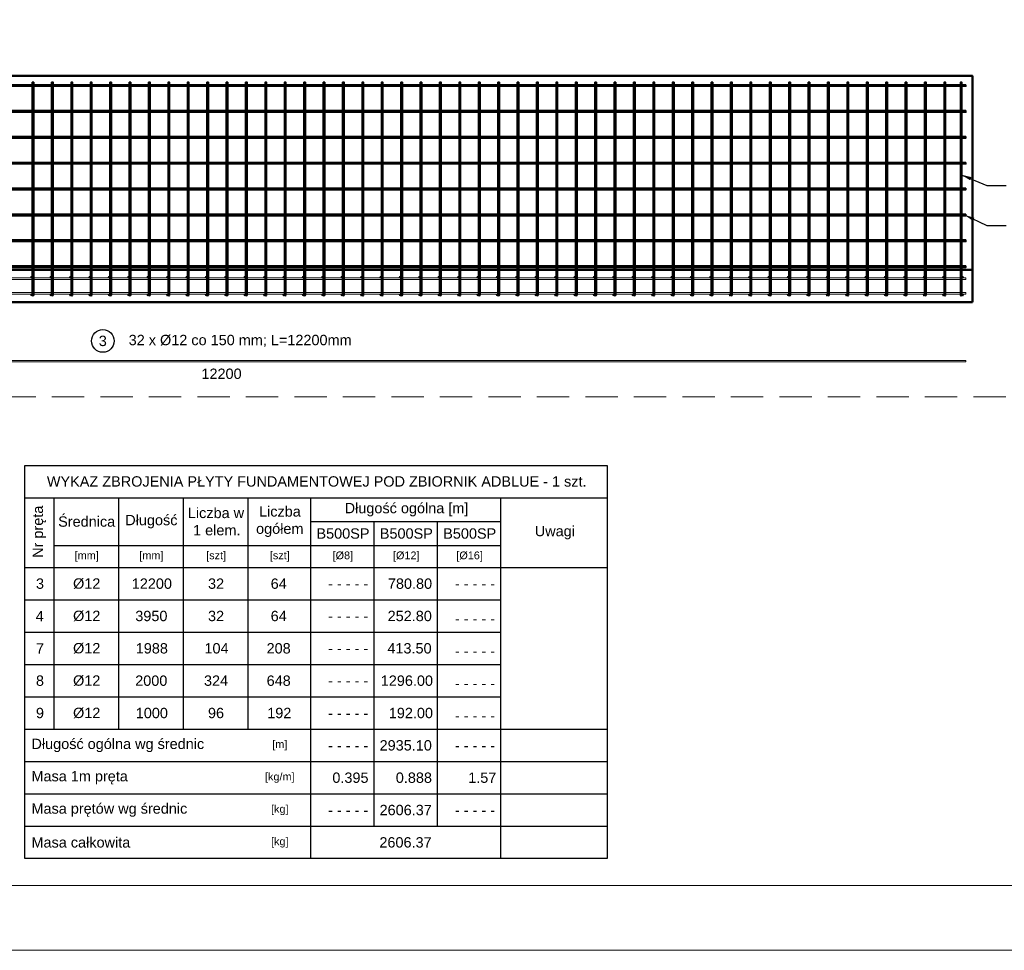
# Model space of a CAD drawing. Header units: millimetres. Extents: x 1814 to 94182, y 11562 to 49454.
# Tile 15 of 143: x 12729 to 13490, y 11562 to 12281. Entities that reach past the tile are written whole.
import ezdxf

# ---------------------------------------------------------------- set-up
doc = ezdxf.new("R2010")
doc.units = ezdxf.units.MM
doc.linetypes.add('DASHED', pattern=[0.75, 0.5, -0.25])
doc.layers.add('odnośnik', color=140, linetype='Continuous')
doc.layers.add('opis', color=50, linetype='Continuous')
doc.layers.add('pomoc', color=210, linetype='Continuous', lineweight=9, plot=False)
for name, color, linetype, lineweight in [('ramka', 84, 'Continuous', 15), ('widok 0.35', 22, 'Continuous', 35), ('zbrojenie', 123, 'Continuous', 9), ('ściany', 7, 'Continuous', 50)]:
    doc.layers.add(name, color=color, linetype=linetype, lineweight=lineweight)
doc.styles.add('Opisowy', font='arial.ttf')
doc.styles.get("Standard").update_dxf_attribs({"font": 'arial.ttf'})
doc.dimstyles.new('skala 1-100', dxfattribs={"dimtxt": 16, "dimasz": 1, "dimexe": 1.25, "dimexo": 0.625, "dimgap": 5, "dimtad": 1, "dimdec": 1, "dimrnd": 0.1, "dimdsep": 46, "dimtxsty": 'Standard', "dimblk": 'strzałka', "dimcen": -5, "dimse1": 1, "dimse2": 1, "dimazin": 0, "dimtfac": 1, "dimtdec": 1, "dimtix": 1, "dimtmove": 1, "dimatfit": 3, "dimfxl": 0, "dimtolj": 1, "dimarcsym": 0})

# ---------------------------------------------------------------- blocks, each defined once
blk = doc.blocks.new('strzałka')
for p, q in [((0, 9), (0, -9)), ((-9, 0), (9, 0))]:
    blk.add_line(p, q)
at = {"const_width": 1}
blk.add_lwpolyline([(-4.243, -4.243), (4.243, 4.243)], dxfattribs=at)

msp = doc.modelspace()

# ---------------------------------------------------------------- hatches: boundary and pattern name
at = {"layer": 'widok 0.35'}
h = msp.add_hatch(color=256, dxfattribs=at)
h.dxf.hatch_style = 1
h.paths.add_polyline_path([(12738.902, 12068.158, 1), (12740.102, 12068.158, 1)])
h = msp.add_hatch(color=256, dxfattribs=at)
h.dxf.hatch_style = 1
h.paths.add_polyline_path([(12753.902, 12068.158, 1), (12755.102, 12068.158, 1)])
h = msp.add_hatch(color=256, dxfattribs=at)
h.dxf.hatch_style = 1
h.paths.add_polyline_path([(12768.902, 12068.158, 1), (12770.102, 12068.158, 1)])
h = msp.add_hatch(color=256, dxfattribs=at)
h.dxf.hatch_style = 1
h.paths.add_polyline_path([(12783.902, 12068.158, 1), (12785.102, 12068.158, 1)])
h = msp.add_hatch(color=256, dxfattribs=at)
h.dxf.hatch_style = 1
h.paths.add_polyline_path([(12798.902, 12068.158, 1), (12800.102, 12068.158, 1)])
h = msp.add_hatch(color=256, dxfattribs=at)
h.dxf.hatch_style = 1
h.paths.add_polyline_path([(12813.902, 12068.158, 1), (12815.102, 12068.158, 1)])
h = msp.add_hatch(color=256, dxfattribs=at)
h.dxf.hatch_style = 1
h.paths.add_polyline_path([(12828.902, 12068.158, 1), (12830.102, 12068.158, 1)])
h = msp.add_hatch(color=256, dxfattribs=at)
h.dxf.hatch_style = 1
h.paths.add_polyline_path([(12843.902, 12068.158, 1), (12845.102, 12068.158, 1)])
h = msp.add_hatch(color=256, dxfattribs=at)
h.dxf.hatch_style = 1
h.paths.add_polyline_path([(12858.902, 12068.158, 1), (12860.102, 12068.158, 1)])
h = msp.add_hatch(color=256, dxfattribs=at)
h.dxf.hatch_style = 1
h.paths.add_polyline_path([(12873.902, 12068.158, 1), (12875.102, 12068.158, 1)])
h = msp.add_hatch(color=256, dxfattribs=at)
h.dxf.hatch_style = 1
h.paths.add_polyline_path([(12888.902, 12068.158, 1), (12890.102, 12068.158, 1)])
h = msp.add_hatch(color=256, dxfattribs=at)
h.dxf.hatch_style = 1
h.paths.add_polyline_path([(12903.902, 12068.158, 1), (12905.102, 12068.158, 1)])
h = msp.add_hatch(color=256, dxfattribs=at)
h.dxf.hatch_style = 1
h.paths.add_polyline_path([(12918.902, 12068.158, 1), (12920.102, 12068.158, 1)])
h = msp.add_hatch(color=256, dxfattribs=at)
h.dxf.hatch_style = 1
h.paths.add_polyline_path([(12933.902, 12068.158, 1), (12935.102, 12068.158, 1)])
h = msp.add_hatch(color=256, dxfattribs=at)
h.dxf.hatch_style = 1
h.paths.add_polyline_path([(12948.902, 12068.158, 1), (12950.102, 12068.158, 1)])
h = msp.add_hatch(color=256, dxfattribs=at)
h.dxf.hatch_style = 1
h.paths.add_polyline_path([(12963.902, 12068.158, 1), (12965.102, 12068.158, 1)])
h = msp.add_hatch(color=256, dxfattribs=at)
h.dxf.hatch_style = 1
h.paths.add_polyline_path([(12978.902, 12068.158, 1), (12980.102, 12068.158, 1)])
h = msp.add_hatch(color=256, dxfattribs=at)
h.dxf.hatch_style = 1
h.paths.add_polyline_path([(12993.902, 12068.158, 1), (12995.102, 12068.158, 1)])
h = msp.add_hatch(color=256, dxfattribs=at)
h.dxf.hatch_style = 1
h.paths.add_polyline_path([(13008.902, 12068.158, 1), (13010.102, 12068.158, 1)])
h = msp.add_hatch(color=256, dxfattribs=at)
h.dxf.hatch_style = 1
h.paths.add_polyline_path([(13023.902, 12068.158, 1), (13025.102, 12068.158, 1)])
h = msp.add_hatch(color=256, dxfattribs=at)
h.dxf.hatch_style = 1
h.paths.add_polyline_path([(13038.902, 12068.158, 1), (13040.102, 12068.158, 1)])
h = msp.add_hatch(color=256, dxfattribs=at)
h.dxf.hatch_style = 1
h.paths.add_polyline_path([(13053.902, 12068.158, 1), (13055.102, 12068.158, 1)])
h = msp.add_hatch(color=256, dxfattribs=at)
h.dxf.hatch_style = 1
h.paths.add_polyline_path([(13068.902, 12068.158, 1), (13070.102, 12068.158, 1)])
h = msp.add_hatch(color=256, dxfattribs=at)
h.dxf.hatch_style = 1
h.paths.add_polyline_path([(13083.902, 12068.158, 1), (13085.102, 12068.158, 1)])
h = msp.add_hatch(color=256, dxfattribs=at)
h.dxf.hatch_style = 1
h.paths.add_polyline_path([(13098.902, 12068.158, 1), (13100.102, 12068.158, 1)])
h = msp.add_hatch(color=256, dxfattribs=at)
h.dxf.hatch_style = 1
h.paths.add_polyline_path([(13113.902, 12068.158, 1), (13115.102, 12068.158, 1)])
h = msp.add_hatch(color=256, dxfattribs=at)
h.dxf.hatch_style = 1
h.paths.add_polyline_path([(13128.902, 12068.158, 1), (13130.102, 12068.158, 1)])
h = msp.add_hatch(color=256, dxfattribs=at)
h.dxf.hatch_style = 1
h.paths.add_polyline_path([(13143.902, 12068.158, 1), (13145.102, 12068.158, 1)])
h = msp.add_hatch(color=256, dxfattribs=at)
h.dxf.hatch_style = 1
h.paths.add_polyline_path([(13158.902, 12068.158, 1), (13160.102, 12068.158, 1)])
h = msp.add_hatch(color=256, dxfattribs=at)
h.dxf.hatch_style = 1
h.paths.add_polyline_path([(13173.902, 12068.158, 1), (13175.102, 12068.158, 1)])
h = msp.add_hatch(color=256, dxfattribs=at)
h.dxf.hatch_style = 1
h.paths.add_polyline_path([(13188.902, 12068.158, 1), (13190.102, 12068.158, 1)])
h = msp.add_hatch(color=256, dxfattribs=at)
h.dxf.hatch_style = 1
h.paths.add_polyline_path([(13203.902, 12068.158, 1), (13205.102, 12068.158, 1)])
h = msp.add_hatch(color=256, dxfattribs=at)
h.dxf.hatch_style = 1
h.paths.add_polyline_path([(13218.902, 12068.158, 1), (13220.102, 12068.158, 1)])
h = msp.add_hatch(color=256, dxfattribs=at)
h.dxf.hatch_style = 1
h.paths.add_polyline_path([(13233.902, 12068.158, 1), (13235.102, 12068.158, 1)])
h = msp.add_hatch(color=256, dxfattribs=at)
h.dxf.hatch_style = 1
h.paths.add_polyline_path([(13248.902, 12068.158, 1), (13250.102, 12068.158, 1)])
h = msp.add_hatch(color=256, dxfattribs=at)
h.dxf.hatch_style = 1
h.paths.add_polyline_path([(13263.902, 12068.158, 1), (13265.102, 12068.158, 1)])
h = msp.add_hatch(color=256, dxfattribs=at)
h.dxf.hatch_style = 1
h.paths.add_polyline_path([(13278.902, 12068.158, 1), (13280.102, 12068.158, 1)])
h = msp.add_hatch(color=256, dxfattribs=at)
h.dxf.hatch_style = 1
h.paths.add_polyline_path([(13293.902, 12068.158, 1), (13295.102, 12068.158, 1)])
h = msp.add_hatch(color=256, dxfattribs=at)
h.dxf.hatch_style = 1
h.paths.add_polyline_path([(13308.902, 12068.158, 1), (13310.102, 12068.158, 1)])
h = msp.add_hatch(color=256, dxfattribs=at)
h.dxf.hatch_style = 1
h.paths.add_polyline_path([(13323.902, 12068.158, 1), (13325.102, 12068.158, 1)])
h = msp.add_hatch(color=256, dxfattribs=at)
h.dxf.hatch_style = 1
h.paths.add_polyline_path([(13338.902, 12068.158, 1), (13340.102, 12068.158, 1)])
h = msp.add_hatch(color=256, dxfattribs=at)
h.dxf.hatch_style = 1
h.paths.add_polyline_path([(13353.902, 12068.158, 1), (13355.102, 12068.158, 1)])
h = msp.add_hatch(color=256, dxfattribs=at)
h.dxf.hatch_style = 1
h.paths.add_polyline_path([(13368.902, 12068.158, 1), (13370.102, 12068.158, 1)])
h = msp.add_hatch(color=256, dxfattribs=at)
h.dxf.hatch_style = 1
h.paths.add_polyline_path([(13383.902, 12068.158, 1), (13385.102, 12068.158, 1)])
h = msp.add_hatch(color=256, dxfattribs=at)
h.dxf.hatch_style = 1
h.paths.add_polyline_path([(13398.902, 12068.158, 1), (13400.102, 12068.158, 1)])
h = msp.add_hatch(color=256, dxfattribs=at)
h.dxf.hatch_style = 1
h.paths.add_polyline_path([(13413.902, 12068.158, 1), (13415.102, 12068.158, 1)])
h = msp.add_hatch(color=256, dxfattribs=at)
h.dxf.hatch_style = 1
h.paths.add_polyline_path([(13428.902, 12068.158, 1), (13430.102, 12068.158, 1)])
h = msp.add_hatch(color=256, dxfattribs=at)
h.dxf.hatch_style = 1
h.paths.add_polyline_path([(13443.902, 12068.158, 1), (13445.102, 12068.158, 1)])
h = msp.add_hatch(color=256, dxfattribs=at)
h.dxf.hatch_style = 1
h.paths.add_polyline_path([(13456.502, 12068.158, 1), (13457.702, 12068.158, 1)])
at = {"layer": 'zbrojenie'}
h = msp.add_hatch(color=256, dxfattribs=at)
h.dxf.hatch_style = 1
h.paths.add_polyline_path([(12738.902, 12081.958, -1), (12737.702, 12081.958, -1)])
h = msp.add_hatch(color=256, dxfattribs=at)
h.dxf.hatch_style = 1
h.paths.add_polyline_path([(12753.902, 12081.958, -1), (12752.702, 12081.958, -1)])
h = msp.add_hatch(color=256, dxfattribs=at)
h.dxf.hatch_style = 1
h.paths.add_polyline_path([(12768.902, 12081.958, -1), (12767.702, 12081.958, -1)])
h = msp.add_hatch(color=256, dxfattribs=at)
h.dxf.hatch_style = 1
h.paths.add_polyline_path([(12783.902, 12081.958, -1), (12782.702, 12081.958, -1)])
h = msp.add_hatch(color=256, dxfattribs=at)
h.dxf.hatch_style = 1
h.paths.add_polyline_path([(12798.902, 12081.958, -1), (12797.702, 12081.958, -1)])
h = msp.add_hatch(color=256, dxfattribs=at)
h.dxf.hatch_style = 1
h.paths.add_polyline_path([(12813.902, 12081.958, -1), (12812.702, 12081.958, -1)])
h = msp.add_hatch(color=256, dxfattribs=at)
h.dxf.hatch_style = 1
h.paths.add_polyline_path([(12828.902, 12081.958, -1), (12827.702, 12081.958, -1)])
h = msp.add_hatch(color=256, dxfattribs=at)
h.dxf.hatch_style = 1
h.paths.add_polyline_path([(12843.902, 12081.958, -1), (12842.702, 12081.958, -1)])
h = msp.add_hatch(color=256, dxfattribs=at)
h.dxf.hatch_style = 1
h.paths.add_polyline_path([(12858.902, 12081.958, -1), (12857.702, 12081.958, -1)])
h = msp.add_hatch(color=256, dxfattribs=at)
h.dxf.hatch_style = 1
h.paths.add_polyline_path([(12873.902, 12081.958, -1), (12872.702, 12081.958, -1)])
h = msp.add_hatch(color=256, dxfattribs=at)
h.dxf.hatch_style = 1
h.paths.add_polyline_path([(12888.902, 12081.958, -1), (12887.702, 12081.958, -1)])
h = msp.add_hatch(color=256, dxfattribs=at)
h.dxf.hatch_style = 1
h.paths.add_polyline_path([(12903.902, 12081.958, -1), (12902.702, 12081.958, -1)])
h = msp.add_hatch(color=256, dxfattribs=at)
h.dxf.hatch_style = 1
h.paths.add_polyline_path([(12918.902, 12081.958, -1), (12917.702, 12081.958, -1)])
h = msp.add_hatch(color=256, dxfattribs=at)
h.dxf.hatch_style = 1
h.paths.add_polyline_path([(12933.902, 12081.958, -1), (12932.702, 12081.958, -1)])
h = msp.add_hatch(color=256, dxfattribs=at)
h.dxf.hatch_style = 1
h.paths.add_polyline_path([(12948.902, 12081.958, -1), (12947.702, 12081.958, -1)])
h = msp.add_hatch(color=256, dxfattribs=at)
h.dxf.hatch_style = 1
h.paths.add_polyline_path([(12963.902, 12081.958, -1), (12962.702, 12081.958, -1)])
h = msp.add_hatch(color=256, dxfattribs=at)
h.dxf.hatch_style = 1
h.paths.add_polyline_path([(12978.902, 12081.958, -1), (12977.702, 12081.958, -1)])
h = msp.add_hatch(color=256, dxfattribs=at)
h.dxf.hatch_style = 1
h.paths.add_polyline_path([(12993.902, 12081.958, -1), (12992.702, 12081.958, -1)])
h = msp.add_hatch(color=256, dxfattribs=at)
h.dxf.hatch_style = 1
h.paths.add_polyline_path([(13008.902, 12081.958, -1), (13007.702, 12081.958, -1)])
h = msp.add_hatch(color=256, dxfattribs=at)
h.dxf.hatch_style = 1
h.paths.add_polyline_path([(13023.902, 12081.958, -1), (13022.702, 12081.958, -1)])
h = msp.add_hatch(color=256, dxfattribs=at)
h.dxf.hatch_style = 1
h.paths.add_polyline_path([(13038.902, 12081.958, -1), (13037.702, 12081.958, -1)])
h = msp.add_hatch(color=256, dxfattribs=at)
h.dxf.hatch_style = 1
h.paths.add_polyline_path([(13053.902, 12081.958, -1), (13052.702, 12081.958, -1)])
h = msp.add_hatch(color=256, dxfattribs=at)
h.dxf.hatch_style = 1
h.paths.add_polyline_path([(13068.902, 12081.958, -1), (13067.702, 12081.958, -1)])
h = msp.add_hatch(color=256, dxfattribs=at)
h.dxf.hatch_style = 1
h.paths.add_polyline_path([(13083.902, 12081.958, -1), (13082.702, 12081.958, -1)])
h = msp.add_hatch(color=256, dxfattribs=at)
h.dxf.hatch_style = 1
h.paths.add_polyline_path([(13098.902, 12081.958, -1), (13097.702, 12081.958, -1)])
h = msp.add_hatch(color=256, dxfattribs=at)
h.dxf.hatch_style = 1
h.paths.add_polyline_path([(13113.902, 12081.958, -1), (13112.702, 12081.958, -1)])
h = msp.add_hatch(color=256, dxfattribs=at)
h.dxf.hatch_style = 1
h.paths.add_polyline_path([(13128.902, 12081.958, -1), (13127.702, 12081.958, -1)])
h = msp.add_hatch(color=256, dxfattribs=at)
h.dxf.hatch_style = 1
h.paths.add_polyline_path([(13143.902, 12081.958, -1), (13142.702, 12081.958, -1)])
h = msp.add_hatch(color=256, dxfattribs=at)
h.dxf.hatch_style = 1
h.paths.add_polyline_path([(13158.902, 12081.958, -1), (13157.702, 12081.958, -1)])
h = msp.add_hatch(color=256, dxfattribs=at)
h.dxf.hatch_style = 1
h.paths.add_polyline_path([(13173.902, 12081.958, -1), (13172.702, 12081.958, -1)])
h = msp.add_hatch(color=256, dxfattribs=at)
h.dxf.hatch_style = 1
h.paths.add_polyline_path([(13188.902, 12081.958, -1), (13187.702, 12081.958, -1)])
h = msp.add_hatch(color=256, dxfattribs=at)
h.dxf.hatch_style = 1
h.paths.add_polyline_path([(13203.902, 12081.958, -1), (13202.702, 12081.958, -1)])
h = msp.add_hatch(color=256, dxfattribs=at)
h.dxf.hatch_style = 1
h.paths.add_polyline_path([(13218.902, 12081.958, -1), (13217.702, 12081.958, -1)])
h = msp.add_hatch(color=256, dxfattribs=at)
h.dxf.hatch_style = 1
h.paths.add_polyline_path([(13233.902, 12081.958, -1), (13232.702, 12081.958, -1)])
h = msp.add_hatch(color=256, dxfattribs=at)
h.dxf.hatch_style = 1
h.paths.add_polyline_path([(13248.902, 12081.958, -1), (13247.702, 12081.958, -1)])
h = msp.add_hatch(color=256, dxfattribs=at)
h.dxf.hatch_style = 1
h.paths.add_polyline_path([(13263.902, 12081.958, -1), (13262.702, 12081.958, -1)])
h = msp.add_hatch(color=256, dxfattribs=at)
h.dxf.hatch_style = 1
h.paths.add_polyline_path([(13278.902, 12081.958, -1), (13277.702, 12081.958, -1)])
h = msp.add_hatch(color=256, dxfattribs=at)
h.dxf.hatch_style = 1
h.paths.add_polyline_path([(13293.902, 12081.958, -1), (13292.702, 12081.958, -1)])
h = msp.add_hatch(color=256, dxfattribs=at)
h.dxf.hatch_style = 1
h.paths.add_polyline_path([(13308.902, 12081.958, -1), (13307.702, 12081.958, -1)])
h = msp.add_hatch(color=256, dxfattribs=at)
h.dxf.hatch_style = 1
h.paths.add_polyline_path([(13323.902, 12081.958, -1), (13322.702, 12081.958, -1)])
h = msp.add_hatch(color=256, dxfattribs=at)
h.dxf.hatch_style = 1
h.paths.add_polyline_path([(13338.902, 12081.958, -1), (13337.702, 12081.958, -1)])
h = msp.add_hatch(color=256, dxfattribs=at)
h.dxf.hatch_style = 1
h.paths.add_polyline_path([(13353.902, 12081.958, -1), (13352.702, 12081.958, -1)])
h = msp.add_hatch(color=256, dxfattribs=at)
h.dxf.hatch_style = 1
h.paths.add_polyline_path([(13368.902, 12081.958, -1), (13367.702, 12081.958, -1)])
h = msp.add_hatch(color=256, dxfattribs=at)
h.dxf.hatch_style = 1
h.paths.add_polyline_path([(13383.902, 12081.958, -1), (13382.702, 12081.958, -1)])
h = msp.add_hatch(color=256, dxfattribs=at)
h.dxf.hatch_style = 1
h.paths.add_polyline_path([(13398.902, 12081.958, -1), (13397.702, 12081.958, -1)])
h = msp.add_hatch(color=256, dxfattribs=at)
h.dxf.hatch_style = 1
h.paths.add_polyline_path([(13413.902, 12081.958, -1), (13412.702, 12081.958, -1)])
h = msp.add_hatch(color=256, dxfattribs=at)
h.dxf.hatch_style = 1
h.paths.add_polyline_path([(13428.902, 12081.958, -1), (13427.702, 12081.958, -1)])
h = msp.add_hatch(color=256, dxfattribs=at)
h.dxf.hatch_style = 1
h.paths.add_polyline_path([(13443.902, 12081.958, -1), (13442.702, 12081.958, -1)])
h = msp.add_hatch(color=256, dxfattribs=at)
h.dxf.hatch_style = 1
h.paths.add_polyline_path([(13458.902, 12081.958, -1), (13457.702, 12081.958, -1)])
h = msp.add_hatch(color=256, dxfattribs=at)
h.dxf.hatch_style = 1
h.paths.add_polyline_path([(12738.902, 12068.158, 1), (12737.702, 12068.158, 1)])
h = msp.add_hatch(color=256, dxfattribs=at)
h.dxf.hatch_style = 1
h.paths.add_polyline_path([(12753.902, 12068.158, 1), (12752.702, 12068.158, 1)])
h = msp.add_hatch(color=256, dxfattribs=at)
h.dxf.hatch_style = 1
h.paths.add_polyline_path([(12768.902, 12068.158, 1), (12767.702, 12068.158, 1)])
h = msp.add_hatch(color=256, dxfattribs=at)
h.dxf.hatch_style = 1
h.paths.add_polyline_path([(12783.902, 12068.158, 1), (12782.702, 12068.158, 1)])
h = msp.add_hatch(color=256, dxfattribs=at)
h.dxf.hatch_style = 1
h.paths.add_polyline_path([(12798.902, 12068.158, 1), (12797.702, 12068.158, 1)])
h = msp.add_hatch(color=256, dxfattribs=at)
h.dxf.hatch_style = 1
h.paths.add_polyline_path([(12813.902, 12068.158, 1), (12812.702, 12068.158, 1)])
h = msp.add_hatch(color=256, dxfattribs=at)
h.dxf.hatch_style = 1
h.paths.add_polyline_path([(12828.902, 12068.158, 1), (12827.702, 12068.158, 1)])
h = msp.add_hatch(color=256, dxfattribs=at)
h.dxf.hatch_style = 1
h.paths.add_polyline_path([(12843.902, 12068.158, 1), (12842.702, 12068.158, 1)])
h = msp.add_hatch(color=256, dxfattribs=at)
h.dxf.hatch_style = 1
h.paths.add_polyline_path([(12858.902, 12068.158, 1), (12857.702, 12068.158, 1)])
h = msp.add_hatch(color=256, dxfattribs=at)
h.dxf.hatch_style = 1
h.paths.add_polyline_path([(12873.902, 12068.158, 1), (12872.702, 12068.158, 1)])
h = msp.add_hatch(color=256, dxfattribs=at)
h.dxf.hatch_style = 1
h.paths.add_polyline_path([(12888.902, 12068.158, 1), (12887.702, 12068.158, 1)])
h = msp.add_hatch(color=256, dxfattribs=at)
h.dxf.hatch_style = 1
h.paths.add_polyline_path([(12903.902, 12068.158, 1), (12902.702, 12068.158, 1)])
h = msp.add_hatch(color=256, dxfattribs=at)
h.dxf.hatch_style = 1
h.paths.add_polyline_path([(12918.902, 12068.158, 1), (12917.702, 12068.158, 1)])
h = msp.add_hatch(color=256, dxfattribs=at)
h.dxf.hatch_style = 1
h.paths.add_polyline_path([(12933.902, 12068.158, 1), (12932.702, 12068.158, 1)])
h = msp.add_hatch(color=256, dxfattribs=at)
h.dxf.hatch_style = 1
h.paths.add_polyline_path([(12948.902, 12068.158, 1), (12947.702, 12068.158, 1)])
h = msp.add_hatch(color=256, dxfattribs=at)
h.dxf.hatch_style = 1
h.paths.add_polyline_path([(12963.902, 12068.158, 1), (12962.702, 12068.158, 1)])
h = msp.add_hatch(color=256, dxfattribs=at)
h.dxf.hatch_style = 1
h.paths.add_polyline_path([(12978.902, 12068.158, 1), (12977.702, 12068.158, 1)])
h = msp.add_hatch(color=256, dxfattribs=at)
h.dxf.hatch_style = 1
h.paths.add_polyline_path([(12993.902, 12068.158, 1), (12992.702, 12068.158, 1)])
h = msp.add_hatch(color=256, dxfattribs=at)
h.dxf.hatch_style = 1
h.paths.add_polyline_path([(13008.902, 12068.158, 1), (13007.702, 12068.158, 1)])
h = msp.add_hatch(color=256, dxfattribs=at)
h.dxf.hatch_style = 1
h.paths.add_polyline_path([(13023.902, 12068.158, 1), (13022.702, 12068.158, 1)])
h = msp.add_hatch(color=256, dxfattribs=at)
h.dxf.hatch_style = 1
h.paths.add_polyline_path([(13038.902, 12068.158, 1), (13037.702, 12068.158, 1)])
h = msp.add_hatch(color=256, dxfattribs=at)
h.dxf.hatch_style = 1
h.paths.add_polyline_path([(13053.902, 12068.158, 1), (13052.702, 12068.158, 1)])
h = msp.add_hatch(color=256, dxfattribs=at)
h.dxf.hatch_style = 1
h.paths.add_polyline_path([(13068.902, 12068.158, 1), (13067.702, 12068.158, 1)])
h = msp.add_hatch(color=256, dxfattribs=at)
h.dxf.hatch_style = 1
h.paths.add_polyline_path([(13083.902, 12068.158, 1), (13082.702, 12068.158, 1)])
h = msp.add_hatch(color=256, dxfattribs=at)
h.dxf.hatch_style = 1
h.paths.add_polyline_path([(13098.902, 12068.158, 1), (13097.702, 12068.158, 1)])
h = msp.add_hatch(color=256, dxfattribs=at)
h.dxf.hatch_style = 1
h.paths.add_polyline_path([(13113.902, 12068.158, 1), (13112.702, 12068.158, 1)])
h = msp.add_hatch(color=256, dxfattribs=at)
h.dxf.hatch_style = 1
h.paths.add_polyline_path([(13128.902, 12068.158, 1), (13127.702, 12068.158, 1)])
h = msp.add_hatch(color=256, dxfattribs=at)
h.dxf.hatch_style = 1
h.paths.add_polyline_path([(13143.902, 12068.158, 1), (13142.702, 12068.158, 1)])
h = msp.add_hatch(color=256, dxfattribs=at)
h.dxf.hatch_style = 1
h.paths.add_polyline_path([(13158.902, 12068.158, 1), (13157.702, 12068.158, 1)])
h = msp.add_hatch(color=256, dxfattribs=at)
h.dxf.hatch_style = 1
h.paths.add_polyline_path([(13173.902, 12068.158, 1), (13172.702, 12068.158, 1)])
h = msp.add_hatch(color=256, dxfattribs=at)
h.dxf.hatch_style = 1
h.paths.add_polyline_path([(13188.902, 12068.158, 1), (13187.702, 12068.158, 1)])
h = msp.add_hatch(color=256, dxfattribs=at)
h.dxf.hatch_style = 1
h.paths.add_polyline_path([(13203.902, 12068.158, 1), (13202.702, 12068.158, 1)])
h = msp.add_hatch(color=256, dxfattribs=at)
h.dxf.hatch_style = 1
h.paths.add_polyline_path([(13218.902, 12068.158, 1), (13217.702, 12068.158, 1)])
h = msp.add_hatch(color=256, dxfattribs=at)
h.dxf.hatch_style = 1
h.paths.add_polyline_path([(13233.902, 12068.158, 1), (13232.702, 12068.158, 1)])
h = msp.add_hatch(color=256, dxfattribs=at)
h.dxf.hatch_style = 1
h.paths.add_polyline_path([(13248.902, 12068.158, 1), (13247.702, 12068.158, 1)])
h = msp.add_hatch(color=256, dxfattribs=at)
h.dxf.hatch_style = 1
h.paths.add_polyline_path([(13263.902, 12068.158, 1), (13262.702, 12068.158, 1)])
h = msp.add_hatch(color=256, dxfattribs=at)
h.dxf.hatch_style = 1
h.paths.add_polyline_path([(13278.902, 12068.158, 1), (13277.702, 12068.158, 1)])
h = msp.add_hatch(color=256, dxfattribs=at)
h.dxf.hatch_style = 1
h.paths.add_polyline_path([(13293.902, 12068.158, 1), (13292.702, 12068.158, 1)])
h = msp.add_hatch(color=256, dxfattribs=at)
h.dxf.hatch_style = 1
h.paths.add_polyline_path([(13308.902, 12068.158, 1), (13307.702, 12068.158, 1)])
h = msp.add_hatch(color=256, dxfattribs=at)
h.dxf.hatch_style = 1
h.paths.add_polyline_path([(13323.902, 12068.158, 1), (13322.702, 12068.158, 1)])
h = msp.add_hatch(color=256, dxfattribs=at)
h.dxf.hatch_style = 1
h.paths.add_polyline_path([(13338.902, 12068.158, 1), (13337.702, 12068.158, 1)])
h = msp.add_hatch(color=256, dxfattribs=at)
h.dxf.hatch_style = 1
h.paths.add_polyline_path([(13353.902, 12068.158, 1), (13352.702, 12068.158, 1)])
h = msp.add_hatch(color=256, dxfattribs=at)
h.dxf.hatch_style = 1
h.paths.add_polyline_path([(13368.902, 12068.158, 1), (13367.702, 12068.158, 1)])
h = msp.add_hatch(color=256, dxfattribs=at)
h.dxf.hatch_style = 1
h.paths.add_polyline_path([(13383.902, 12068.158, 1), (13382.702, 12068.158, 1)])
h = msp.add_hatch(color=256, dxfattribs=at)
h.dxf.hatch_style = 1
h.paths.add_polyline_path([(13398.902, 12068.158, 1), (13397.702, 12068.158, 1)])
h = msp.add_hatch(color=256, dxfattribs=at)
h.dxf.hatch_style = 1
h.paths.add_polyline_path([(13413.902, 12068.158, 1), (13412.702, 12068.158, 1)])
h = msp.add_hatch(color=256, dxfattribs=at)
h.dxf.hatch_style = 1
h.paths.add_polyline_path([(13428.902, 12068.158, 1), (13427.702, 12068.158, 1)])
h = msp.add_hatch(color=256, dxfattribs=at)
h.dxf.hatch_style = 1
h.paths.add_polyline_path([(13443.902, 12068.158, 1), (13442.702, 12068.158, 1)])
h = msp.add_hatch(color=256, dxfattribs=at)
h.dxf.hatch_style = 1
h.paths.add_polyline_path([(13458.902, 12068.158, 1), (13457.702, 12068.158, 1)])

# ---------------------------------------------------------------- linework, layer by layer
at = {"layer": 'odnośnik', "ltscale": 0.2}
for p, q in [((12733.309, 11911.458), (13183.309, 11911.458)), ((12755.51, 11911.458), (12755.51, 11732.458)), ((12805.51, 11911.458), (12805.51, 11732.458)), ((12855.51, 11911.458), (12855.51, 11732.458)), ((12905.51, 11911.458), (12905.51, 11732.458)), ((12954.01, 11911.458), (12954.01, 11632.458)), ((13101.01, 11911.458), (13101.01, 11632.458)), ((12954.01, 11892.958), (13101.01, 11892.958)), ((13003.01, 11892.958), (13003.01, 11657.458)), ((13052.01, 11892.958), (13052.01, 11657.458)), ((12755.51, 11874.458), (13101.01, 11874.458)), ((12733.309, 11857.458), (13183.309, 11857.458)), ((12733.309, 11832.458), (13101.01, 11832.458)), ((12733.309, 11807.458), (13101.01, 11807.458)), ((12733.309, 11782.458), (13101.01, 11782.458)), ((12733.309, 11757.458), (13101.01, 11757.458)), ((12733.309, 11732.458), (13183.309, 11732.458)), ((12733.309, 11707.458), (13183.309, 11707.458)), ((12733.309, 11682.458), (13183.309, 11682.458)), ((12733.309, 11657.458), (13183.309, 11657.458))]:
    msp.add_line(p, q, dxfattribs=at)
msp.add_lwpolyline([(12733.309, 11936.458), (13183.309, 11936.458), (13183.309, 11632.458), (12733.309, 11632.458)], close=True, dxfattribs=at)
at = {"layer": 'odnośnik'}
msp.add_circle((12793.475, 12032.601), 8.75, dxfattribs=at)
at = {"layer": 'pomoc'}
msp.add_lwpolyline([(10996.286, 13046.57), (15496.286, 13046.57), (15496.286, 11561.57), (10996.286, 11561.57)], close=True, dxfattribs=at)
at = {"layer": 'ramka', "linetype": 'Continuous'}
msp.add_line((15446.286, 11611.57), (10996.286, 11611.57), dxfattribs=at)
at = {"layer": 'ramka', "linetype": 'DASHED', "ltscale": 50}
msp.add_lwpolyline([(12154.072, 11989.457), (13748.072, 11989.457), (13748.072, 12917.436), (12154.072, 12917.436)], close=True, dxfattribs=at)
at = {"layer": 'widok 0.35'}
for points in [[(13460.802, 12230.658), (13460.802, 12229.458), (12242.002, 12229.458), (12242.002, 12230.658)], [(12740.102, 12068.158), (12738.902, 12068.158), (12738.902, 12232.558), (12740.102, 12232.558)], [(12755.102, 12068.158), (12753.902, 12068.158), (12753.902, 12232.558), (12755.102, 12232.558)], [(12770.102, 12068.158), (12768.902, 12068.158), (12768.902, 12232.558), (12770.102, 12232.558)], [(12785.102, 12068.158), (12783.902, 12068.158), (12783.902, 12232.558), (12785.102, 12232.558)], [(12800.102, 12068.158), (12798.902, 12068.158), (12798.902, 12232.558), (12800.102, 12232.558)], [(12815.102, 12068.158), (12813.902, 12068.158), (12813.902, 12232.558), (12815.102, 12232.558)], [(12830.102, 12068.158), (12828.902, 12068.158), (12828.902, 12232.558), (12830.102, 12232.558)], [(12845.102, 12068.158), (12843.902, 12068.158), (12843.902, 12232.558), (12845.102, 12232.558)], [(12860.102, 12068.158), (12858.902, 12068.158), (12858.902, 12232.558), (12860.102, 12232.558)], [(12875.102, 12068.158), (12873.902, 12068.158), (12873.902, 12232.558), (12875.102, 12232.558)], [(12890.102, 12068.158), (12888.902, 12068.158), (12888.902, 12232.558), (12890.102, 12232.558)], [(12905.102, 12068.158), (12903.902, 12068.158), (12903.902, 12232.558), (12905.102, 12232.558)], [(12920.102, 12068.158), (12918.902, 12068.158), (12918.902, 12232.558), (12920.102, 12232.558)], [(12935.102, 12068.158), (12933.902, 12068.158), (12933.902, 12232.558), (12935.102, 12232.558)], [(12950.102, 12068.158), (12948.902, 12068.158), (12948.902, 12232.558), (12950.102, 12232.558)], [(12965.102, 12068.158), (12963.902, 12068.158), (12963.902, 12232.558), (12965.102, 12232.558)], [(12980.102, 12068.158), (12978.902, 12068.158), (12978.902, 12232.558), (12980.102, 12232.558)], [(12995.102, 12068.158), (12993.902, 12068.158), (12993.902, 12232.558), (12995.102, 12232.558)], [(13010.102, 12068.158), (13008.902, 12068.158), (13008.902, 12232.558), (13010.102, 12232.558)], [(13025.102, 12068.158), (13023.902, 12068.158), (13023.902, 12232.558), (13025.102, 12232.558)], [(13040.102, 12068.158), (13038.902, 12068.158), (13038.902, 12232.558), (13040.102, 12232.558)], [(13055.102, 12068.158), (13053.902, 12068.158), (13053.902, 12232.558), (13055.102, 12232.558)], [(13070.102, 12068.158), (13068.902, 12068.158), (13068.902, 12232.558), (13070.102, 12232.558)], [(13085.102, 12068.158), (13083.902, 12068.158), (13083.902, 12232.558), (13085.102, 12232.558)], [(13100.102, 12068.158), (13098.902, 12068.158), (13098.902, 12232.558), (13100.102, 12232.558)], [(13115.102, 12068.158), (13113.902, 12068.158), (13113.902, 12232.558), (13115.102, 12232.558)], [(13130.102, 12068.158), (13128.902, 12068.158), (13128.902, 12232.558), (13130.102, 12232.558)], [(13145.102, 12068.158), (13143.902, 12068.158), (13143.902, 12232.558), (13145.102, 12232.558)], [(13160.102, 12068.158), (13158.902, 12068.158), (13158.902, 12232.558), (13160.102, 12232.558)], [(13175.102, 12068.158), (13173.902, 12068.158), (13173.902, 12232.558), (13175.102, 12232.558)], [(13190.102, 12068.158), (13188.902, 12068.158), (13188.902, 12232.558), (13190.102, 12232.558)], [(13205.102, 12068.158), (13203.902, 12068.158), (13203.902, 12232.558), (13205.102, 12232.558)], [(13220.102, 12068.158), (13218.902, 12068.158), (13218.902, 12232.558), (13220.102, 12232.558)], [(13235.102, 12068.158), (13233.902, 12068.158), (13233.902, 12232.558), (13235.102, 12232.558)], [(13250.102, 12068.158), (13248.902, 12068.158), (13248.902, 12232.558), (13250.102, 12232.558)], [(13265.102, 12068.158), (13263.902, 12068.158), (13263.902, 12232.558), (13265.102, 12232.558)], [(13280.102, 12068.158), (13278.902, 12068.158), (13278.902, 12232.558), (13280.102, 12232.558)], [(13295.102, 12068.158), (13293.902, 12068.158), (13293.902, 12232.558), (13295.102, 12232.558)], [(13310.102, 12068.158), (13308.902, 12068.158), (13308.902, 12232.558), (13310.102, 12232.558)], [(13325.102, 12068.158), (13323.902, 12068.158), (13323.902, 12232.558), (13325.102, 12232.558)], [(13340.102, 12068.158), (13338.902, 12068.158), (13338.902, 12232.558), (13340.102, 12232.558)], [(13355.102, 12068.158), (13353.902, 12068.158), (13353.902, 12232.558), (13355.102, 12232.558)], [(13370.102, 12068.158), (13368.902, 12068.158), (13368.902, 12232.558), (13370.102, 12232.558)], [(13385.102, 12068.158), (13383.902, 12068.158), (13383.902, 12232.558), (13385.102, 12232.558)], [(13400.102, 12068.158), (13398.902, 12068.158), (13398.902, 12232.558), (13400.102, 12232.558)], [(13415.102, 12068.158), (13413.902, 12068.158), (13413.902, 12232.558), (13415.102, 12232.558)], [(13430.102, 12068.158), (13428.902, 12068.158), (13428.902, 12232.558), (13430.102, 12232.558)], [(13445.102, 12068.158), (13443.902, 12068.158), (13443.902, 12232.558), (13445.102, 12232.558)], [(13457.702, 12068.158), (13456.502, 12068.158), (13456.502, 12232.558), (13457.702, 12232.558)], [(13460.802, 12210.658), (13460.802, 12209.458), (12242.002, 12209.458), (12242.002, 12210.658)], [(13460.802, 12190.658), (13460.802, 12189.458), (12242.002, 12189.458), (12242.002, 12190.658)], [(13460.802, 12170.658), (13460.802, 12169.458), (12242.002, 12169.458), (12242.002, 12170.658)], [(13460.802, 12150.658), (13460.802, 12149.458), (12242.002, 12149.458), (12242.002, 12150.658)], [(13460.802, 12130.658), (13460.802, 12129.458), (12242.002, 12129.458), (12242.002, 12130.658)], [(13460.802, 12110.658), (13460.802, 12109.458), (12242.002, 12109.458), (12242.002, 12110.658)], [(13460.802, 12090.658), (13460.802, 12089.458), (12242.002, 12089.458), (12242.002, 12090.658)]]:
    msp.add_lwpolyline(points, close=True, dxfattribs=at)
for centre in [(12739.502, 12068.158), (12754.502, 12068.158), (12769.502, 12068.158), (12784.502, 12068.158), (12799.502, 12068.158), (12814.502, 12068.158), (12829.502, 12068.158), (12844.502, 12068.158), (12859.502, 12068.158), (12874.502, 12068.158), (12889.502, 12068.158), (12904.502, 12068.158), (12919.502, 12068.158), (12934.502, 12068.158), (12949.502, 12068.158), (12964.502, 12068.158), (12979.502, 12068.158), (12994.502, 12068.158), (13009.502, 12068.158), (13024.502, 12068.158), (13039.502, 12068.158), (13054.502, 12068.158), (13069.502, 12068.158), (13084.502, 12068.158), (13099.502, 12068.158), (13114.502, 12068.158), (13129.502, 12068.158), (13144.502, 12068.158), (13159.502, 12068.158), (13174.502, 12068.158), (13189.502, 12068.158), (13204.502, 12068.158), (13219.502, 12068.158), (13234.502, 12068.158), (13249.502, 12068.158), (13264.502, 12068.158), (13279.502, 12068.158), (13294.502, 12068.158), (13309.502, 12068.158), (13324.502, 12068.158), (13339.502, 12068.158), (13354.502, 12068.158), (13369.502, 12068.158), (13384.502, 12068.158), (13399.502, 12068.158), (13414.502, 12068.158), (13429.502, 12068.158), (13444.502, 12068.158), (13457.102, 12068.158)]:
    msp.add_circle(centre, 0.6, dxfattribs=at)
at = {"layer": 'zbrojenie'}
for points in [[(12240.802, 12080.158), (12240.802, 12081.358), (13460.802, 12081.358), (13460.802, 12080.158), (12240.802, 12080.158)], [(12240.802, 12069.958), (12240.802, 12068.758), (13460.802, 12068.758), (13460.802, 12069.958), (12240.802, 12069.958)], [(12240.802, 12017.601), (12240.802, 12016.401), (13460.802, 12016.401), (13460.802, 12017.601), (12240.802, 12017.601)]]:
    msp.add_lwpolyline(points, dxfattribs=at)
for centre in [(12738.302, 12081.958), (12753.302, 12081.958), (12768.302, 12081.958), (12783.302, 12081.958), (12798.302, 12081.958), (12813.302, 12081.958), (12828.302, 12081.958), (12843.302, 12081.958), (12858.302, 12081.958), (12873.302, 12081.958), (12888.302, 12081.958), (12903.302, 12081.958), (12918.302, 12081.958), (12933.302, 12081.958), (12948.302, 12081.958), (12963.302, 12081.958), (12978.302, 12081.958), (12993.302, 12081.958), (13008.302, 12081.958), (13023.302, 12081.958), (13038.302, 12081.958), (13053.302, 12081.958), (13068.302, 12081.958), (13083.302, 12081.958), (13098.302, 12081.958), (13113.302, 12081.958), (13128.302, 12081.958), (13143.302, 12081.958), (13158.302, 12081.958), (13173.302, 12081.958), (13188.302, 12081.958), (13203.302, 12081.958), (13218.302, 12081.958), (13233.302, 12081.958), (13248.302, 12081.958), (13263.302, 12081.958), (13278.302, 12081.958), (13293.302, 12081.958), (13308.302, 12081.958), (13323.302, 12081.958), (13338.302, 12081.958), (13353.302, 12081.958), (13368.302, 12081.958), (13383.302, 12081.958), (13398.302, 12081.958), (13413.302, 12081.958), (13428.302, 12081.958), (13443.302, 12081.958), (13458.302, 12081.958), (12738.302, 12068.158), (12753.302, 12068.158), (12768.302, 12068.158), (12783.302, 12068.158), (12798.302, 12068.158), (12813.302, 12068.158), (12828.302, 12068.158), (12843.302, 12068.158), (12858.302, 12068.158), (12873.302, 12068.158), (12888.302, 12068.158), (12903.302, 12068.158), (12918.302, 12068.158), (12933.302, 12068.158), (12948.302, 12068.158), (12963.302, 12068.158), (12978.302, 12068.158), (12993.302, 12068.158), (13008.302, 12068.158), (13023.302, 12068.158), (13038.302, 12068.158), (13053.302, 12068.158), (13068.302, 12068.158), (13083.302, 12068.158), (13098.302, 12068.158), (13113.302, 12068.158), (13128.302, 12068.158), (13143.302, 12068.158), (13158.302, 12068.158), (13173.302, 12068.158), (13188.302, 12068.158), (13203.302, 12068.158), (13218.302, 12068.158), (13233.302, 12068.158), (13248.302, 12068.158), (13263.302, 12068.158), (13278.302, 12068.158), (13293.302, 12068.158), (13308.302, 12068.158), (13323.302, 12068.158), (13338.302, 12068.158), (13353.302, 12068.158), (13368.302, 12068.158), (13383.302, 12068.158), (13398.302, 12068.158), (13413.302, 12068.158), (13428.302, 12068.158), (13443.302, 12068.158), (13458.302, 12068.158)]:
    msp.add_circle(centre, 0.6, dxfattribs=at)
at = {"layer": 'ściany'}
for points in [[(13465.802, 12087.558), (13465.802, 12237.558), (12235.802, 12237.558), (12235.802, 12087.558)], [(13465.802, 12062.558), (13465.802, 12087.558), (12235.802, 12087.558), (12235.802, 12062.558)]]:
    msp.add_lwpolyline(points, close=True, dxfattribs=at)

# ---------------------------------------------------------------- texts
at = {"layer": 'opis', "char_height": 8, "style": 'Opisowy'}
for s, width, insert, attachment_point in [('3', 17.26219, (12793.473, 12032.599), 5), ('32 x Ø12 co 150 mm; L=12200mm', 195.56748, (12813.475, 12032.601), 4), ('12200', 56.37214, (12885.254, 12007.199), 5)]:
    msp.add_mtext_dynamic_manual_height_columns(s, width=width, gutter_width=20, heights=[8.766], dxfattribs=dict(at, insert=insert, attachment_point=attachment_point))
at = {"layer": 'opis', "ltscale": 0.5}
for s, insert, char_height, width, attachment_point in [('{\\W5.445957; }WYKAZ ZBROJENIA PŁYTY FUNDAMENTOWEJ POD ZBIORNIK ADBLUE - 1 szt.', (12733.309, 11923.958), 8, 450, 4), ('{\\W8.521748; }Długość ogólna [m]', (12954.01, 11902.208), 8, 147, 4), ('{\\W1.195518; }Liczba w\\P{\\W2.502196; }1 elem.', (12855.51, 11892.958), 8, 50, 4), ('{\\W2.816014; }Liczba\\P{\\W2.08315; }ogółem', (12905.51, 11892.958), 8, 48.5, 4), ('{\\W1.105887; }Średnica', (12755.51, 11892.958), 8, 50, 4), ('{\\W1.705184; }Długość', (12805.51, 11892.958), 8, 50, 4), ('{\\W1.496704; }B500SP', (12954.01, 11883.708), 8, 49, 4), ('{\\W1.496704; }B500SP', (13003.01, 11883.708), 8, 49, 4), ('{\\W1.496704; }B500SP', (13052.01, 11883.708), 8, 49, 4), ('{\\W8.515261; }Uwagi', (13101.01, 11884.458), 8, 82.29941, 4), ('{\\W6.975981; }[mm]', (12755.51, 11865.958), 6, 50, 4), ('{\\W6.975981; }[mm]', (12805.51, 11865.958), 6, 50, 4), ('{\\W7.674575; }[szt]', (12855.51, 11865.958), 6, 50, 4), ('{\\W7.352519; }[szt]', (12905.51, 11865.958), 6, 48.5, 4), ('{\\W7.358816; }[Ø8]', (12954.01, 11865.958), 6, 49, 4), ('{\\W6.357937; }[Ø12]', (13003.01, 11865.958), 6, 49, 4), ('{\\W6.357937; }[Ø16]', (13052.01, 11865.958), 6, 49, 4), ('{\\W2.731333; }3', (12733.309, 11844.958), 8, 22.20059, 4), ('{\\W4.817662; }Ø12', (12755.51, 11844.958), 8, 50, 4), ('{\\W3.329086; }12200', (12805.51, 11844.958), 8, 50, 4), ('{\\W6.220123; }32', (12855.51, 11844.958), 8, 50, 4), ('{\\W6.204305; }64', (12904.01, 11844.958), 8, 50, 4), ('{\\W3.504393; }780.80', (13003.01, 11844.958), 8, 44, 4), ('{\\W4.404217; }- - - - -', (12954.01, 11844.958), 8, 44, 4), ('{\\W4.404217; }- - - - -', (13052.01, 11844.958), 8, 44, 4), ('{\\W2.683881; }4', (12733.309, 11819.958), 8, 22.20059, 4), ('{\\W4.817662; }Ø12', (12755.51, 11819.958), 8, 50, 4), ('{\\W4.209578; }3950', (12805.51, 11819.958), 8, 50, 4), ('{\\W6.220123; }32', (12855.51, 11819.958), 8, 50, 4), ('{\\W6.204305; }64', (12904.01, 11819.958), 8, 50, 4), ('{\\W3.439367; }252.80', (13003.01, 11819.958), 8, 44, 4), ('{\\W4.404217; }- - - - -', (12954.01, 11819.958), 8, 44, 4), ('{\\W4.404217; }- - - - -', (13052.01, 11817.958), 8, 44, 4), ('{\\W2.740999; }7', (12733.309, 11794.958), 8, 22.20059, 4), ('{\\W4.817662; }Ø12', (12755.51, 11794.958), 8, 50, 4), ('{\\W4.322934; }1988', (12805.51, 11794.958), 8, 50, 4), ('{\\W5.331722; }104', (12855.51, 11794.958), 8, 50, 4), ('{\\W5.180579; }208', (12904.01, 11794.958), 8, 50, 4), ('{\\W4.404217; }- - - - -', (12954.01, 11794.958), 8, 44, 4), ('{\\W3.379613; }413.50', (13003.01, 11794.958), 8, 44, 4), ('{\\W4.404217; }- - - - -', (13052.01, 11792.958), 8, 44, 4), ('{\\W2.726061; }8', (12733.309, 11769.958), 8, 22.20059, 4), ('{\\W4.817662; }Ø12', (12755.51, 11769.958), 8, 50, 4), ('{\\W4.186731; }2000', (12805.51, 11769.958), 8, 50, 4), ('{\\W5.211335; }324', (12855.51, 11769.958), 8, 50, 4), ('{\\W5.195518; }648', (12904.01, 11769.958), 8, 50, 4), ('{\\W4.404217; }- - - - -', (12954.01, 11769.958), 8, 44, 4), ('{\\W1.724077; }1296.00', (13003.01, 11769.958), 8, 44, 4), ('{\\W4.404217; }- - - - -', (13052.01, 11767.958), 8, 44, 4), ('{\\W2.727818; }9', (12733.309, 11744.958), 8, 22.20059, 4), ('{\\W4.817662; }Ø12', (12755.51, 11744.958), 8, 50, 4), ('{\\W4.329964; }1000', (12805.51, 11744.958), 8, 50, 4), ('{\\W6.206942; }96', (12855.51, 11744.958), 8, 50, 4), ('{\\W5.33963; }192', (12904.01, 11744.958), 8, 50, 4), ('{\\W3.725834; }192.00', (13003.01, 11744.958), 8, 44, 4), ('{\\W4.404217; }- - - - -', (12954.01, 11744.958), 8, 44, 4), ('{\\W4.404217; }- - - - -', (13052.01, 11742.958), 8, 44, 4), ('Długość ogólna wg średnic', (12738.309, 11719.958), 8, 220.70059, 4), ('{\\W1.437609; }2935.10', (13003.01, 11719.958), 8, 44, 4), ('{\\W8.153046; }[m]', (12905.51, 11719.958), 6, 48.5, 4), ('{\\W4.404217; }- - - - -', (12954.01, 11719.958), 8, 44, 4), ('{\\W4.404217; }- - - - -', (13052.01, 11719.958), 8, 44, 4), ('Masa 1m pręta', (12738.309, 11694.958), 8, 220.70059, 4), ('{\\W5.752343; }[kg/m]', (12905.51, 11694.958), 6, 48.5, 4), ('{\\W5.456942; }0.395', (12954.01, 11694.958), 8, 44, 4), ('{\\W5.471001; }0.888', (13003.01, 11694.958), 8, 44, 4), ('{\\W7.720562; }1.57', (13052.01, 11694.958), 8, 44, 4), ('Masa prętów wg średnic', (12738.309, 11669.958), 8, 220.70059, 4), ('{\\W7.751464; }[kg]', (12905.51, 11669.958), 6, 48.5, 4), ('{\\W1.428822; }2606.37', (13003.01, 11669.958), 8, 44, 4), ('{\\W4.404217; }- - - - -', (12954.01, 11669.958), 8, 44, 4), ('{\\W4.404217; }- - - - -', (13052.01, 11669.958), 8, 44, 4), ('Masa całkowita', (12738.309, 11644.958), 8, 220.70059, 4), ('{\\W7.751464; }[kg]', (12905.51, 11644.901), 6, 48.5, 4), ('2606.37', (13027.51, 11644.958), 8, 147, 5)]:
    msp.add_mtext(s, dxfattribs=dict(at, insert=insert, char_height=char_height, width=width, attachment_point=attachment_point))
at = {"layer": 'opis', "ltscale": 0.5, "insert": (12744.41, 11857.458), "char_height": 8, "width": 54, "attachment_point": 4, "rotation": 90}
msp.add_mtext('{\\W2.408172; }Nr pręta', dxfattribs=at)

# ---------------------------------------------------------------- leaders
at = {"layer": 'odnośnik', "ltscale": 0.5}
for points in [[(13457.102, 12161.154), (13476.933, 12152.849), (13491.933, 12152.849)], [(13459.602, 12130.058), (13476.933, 12121.754), (13491.933, 12121.754)]]:
    msp.add_leader(points, dimstyle='skala 1-100', override={"dimasz": 8, "dimtad": 0}, dxfattribs=at)

doc.saveas('drawing.dxf')
